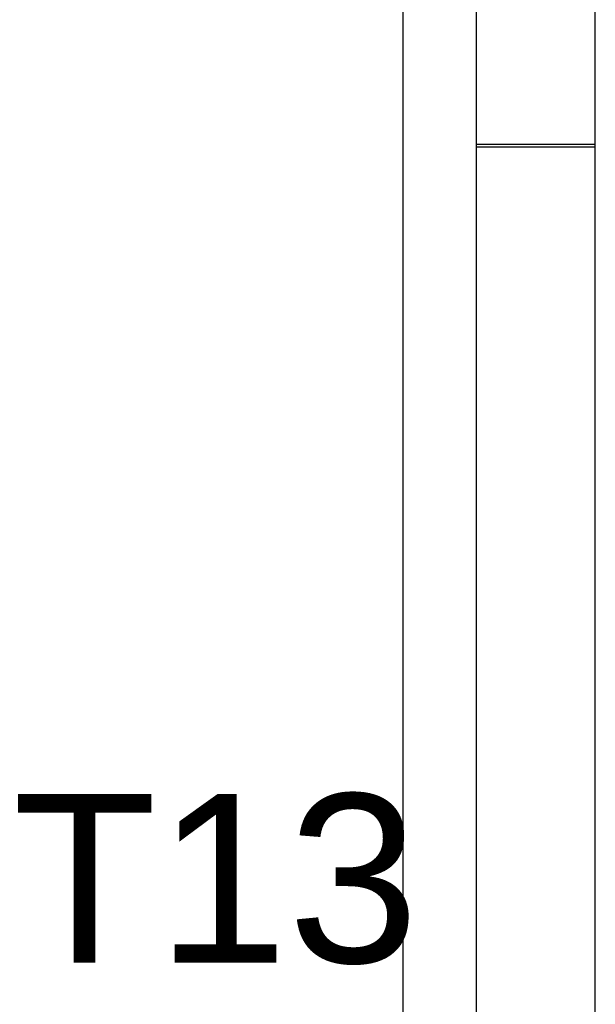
# Model space of a CAD drawing. Header units: feet. Extents: x 0 to 152508, y 0 to 59424.
# Tile 119 of 122: x 152366.75 to 152370.58, y 59410.09 to 59416.65. Entities that reach past the tile are written whole.
import ezdxf

# ---------------------------------------------------------------- set-up
doc = ezdxf.new("R2010")
doc.units = ezdxf.units.FT
doc.header["$LTSCALE"] = 0.05
doc.header["$MEASUREMENT"] = 0
doc.linetypes.add('CENTER', pattern=[2, 1.25, -0.25, 0.25, -0.25])
doc.layers.add('Bridge plan$0$DR_P_Underdrain', color=252, linetype='Continuous', lineweight=13)
doc.layers.add('Bridge plan$0$VG_P_Cells', color=252, linetype='Continuous', lineweight=13)
doc.layers.add('L-DETL-CNTR', color=230, linetype='CENTER')
doc.styles.add('ARIAL', font='arial.ttf', dxfattribs={"width": 0.9})

# ---------------------------------------------------------------- blocks, each defined once
blk = doc.blocks.new('Bridge plan')
at = {"layer": 'Bridge plan$0$DR_P_Underdrain', "lineweight": -3}
blk.add_line((1828108.3657, 711605.3475), (1828108.3657, 711621.9636), dxfattribs=at)
at = {"layer": 'Bridge plan$0$VG_P_Cells', "lineweight": -3}
for p, q in [((1828108.8529, 711604.9668), (1828108.853, 711623.1104)), ((1828109.6446, 711604.9668), (1828109.6446, 711623.1104)), ((1828108.8529, 711617.0836), (1828109.6446, 711617.0836)), ((1828109.6446, 711617.0627), (1828108.8529, 711617.0627))]:
    blk.add_line(p, q, dxfattribs=at)
blk = doc.blocks.new('Trellis Base')
blk.add_blockref('Bridge plan', (-1675739.0633, -652201.2631))

msp = doc.modelspace()

# ---------------------------------------------------------------- block references
msp.add_blockref('Trellis Base', (0, 0))

# ---------------------------------------------------------------- texts
at = {"layer": 'L-DETL-CNTR', "style": 'ARIAL'}
msp.add_text('T13', height=1.125, dxfattribs=at).set_placement((152366.6991, 59410.3643))

doc.saveas('drawing.dxf')
